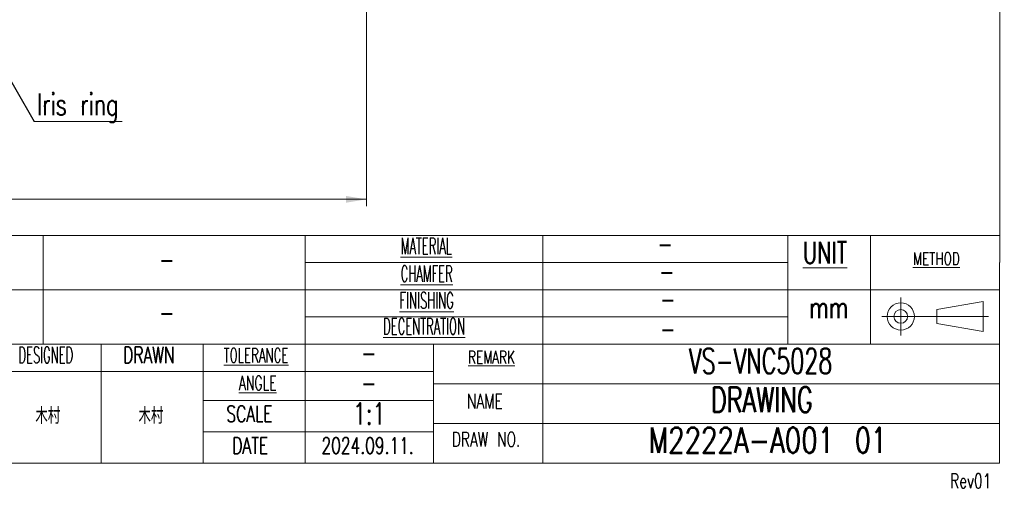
# Model space of a CAD drawing. Header units: millimetres. Extents: x 10 to 288, y 4 to 198.
# Tile 10 of 12: x 143 to 288, y 4 to 73. Entities that reach past the tile are written whole.
import ezdxf

# ---------------------------------------------------------------- set-up
doc = ezdxf.new("R2010")
doc.units = ezdxf.units.MM
doc.linetypes.add('HIDDEN', pattern=[1.905, 1.27, -0.635])
doc.styles.add('SLDTEXTSTYLE0', font='TXT', dxfattribs={"width": 0.7, "bigfont": 'bigfont'})
doc.styles.add('SLDTEXTSTYLE10', font='TXT', dxfattribs={"width": 0.632534, "bigfont": 'bigfont'})
doc.styles.add('SLDTEXTSTYLE11', font='TXT', dxfattribs={"width": 0.648063, "bigfont": 'bigfont'})
doc.styles.add('SLDTEXTSTYLE12', font='TXT', dxfattribs={"width": 0.76077, "bigfont": 'bigfont'})
doc.styles.add('SLDTEXTSTYLE13', font='TXT', dxfattribs={"width": 0.73215, "bigfont": 'bigfont'})
doc.styles.add('SLDTEXTSTYLE5', font='TXT', dxfattribs={"width": 0.521649, "bigfont": 'bigfont'})
doc.styles.add('SLDTEXTSTYLE8', font='TXT', dxfattribs={"width": 0.525, "bigfont": 'bigfont'})
doc.styles.add('SLDTEXTSTYLE9', font='TXT', dxfattribs={"width": 0.599769, "bigfont": 'bigfont'})
doc.styles.get("Standard").update_dxf_attribs({"font": 'txt', "bigfont": 'bigfont'})
doc.dimstyles.new('SLDDIMSTYLE1', dxfattribs={"dimtxt": 3.638021, "dimasz": 3, "dimexe": 0, "dimexo": 0.0625, "dimgap": 0.909505, "dimtad": 3, "dimrnd": 1e-09, "dimzin": 12, "dimdsep": 46, "dimtxsty": 'SLDTEXTSTYLE0', "dimblk2": 'NONE', "dimsah": 1, "dimcen": 0.09, "dimse1": 1, "dimadec": 0, "dimazin": 3, "dimtfac": 1, "dimtdec": 3, "dimtofl": 0, "dimtmove": 0, "dimatfit": 3, "dimfxl": 1, "dimfrac": 2, "dimtolj": 1, "dimtzin": 12, "dimarcsym": 0})
doc.dimstyles.new('SLDDIMSTYLE2', dxfattribs={"dimtxt": 0.18, "dimasz": 1, "dimexe": 0, "dimexo": 0.0625, "dimgap": 0, "dimtad": 0, "dimtih": 1, "dimtoh": 1, "dimdec": 0, "dimrnd": 1e-09, "dimzin": 0, "dimdsep": 46, "dimtxsty": 'Standard', "dimblk1": 'DOT', "dimblk2": 'DOT', "dimsah": 1, "dimcen": 0.09, "dimadec": 0, "dimazin": 0, "dimtfac": 1, "dimtdec": 0, "dimtofl": 0, "dimtmove": 0, "dimatfit": 3, "dimldrblk": 'DOT', "dimfxl": 1, "dimfrac": 2, "dimtolj": 1, "dimtzin": 0, "dimarcsym": 0})

# ---------------------------------------------------------------- blocks, each defined once
blk = doc.blocks.new('_D_1')
at = {"color": 7, "linetype": 'Continuous', "lineweight": 0}
for p, q in [((193.87, 91.93), (193.87, 45.56)), ((193.87, 46.56), (11.57, 46.56))]:
    blk.add_line(p, q, dxfattribs=at)
at = {"color": 7, "linetype": 'Continuous', "lineweight": 18}
blk.add_solid([(193.87, 46.56), (190.87, 47.06), (190.87, 46.06)], dxfattribs=at)
at = {"color": 7, "linetype": 'Continuous', "lineweight": 18, "insert": (70.63, 50.65), "char_height": 3.175, "attachment_point": 1, "style": 'SLDTEXTSTYLE0'}
blk.add_mtext('1134.0 [0.05x] ～ 451.6 [0.15x] (O/I)', dxfattribs=at)
blk = doc.blocks.new('_None')
blk = doc.blocks.new('SW_NOTE_0_3')
at = {"color": 0, "linetype": 'Continuous', "lineweight": 0}
blk.add_line((12.96, 0), (0, 0), dxfattribs=at)
at = {"color": 0, "linetype": 'Continuous', "lineweight": 0, "insert": (0.42, 4.08), "char_height": 3.175, "attachment_point": 1, "style": 'SLDTEXTSTYLE0'}
blk.add_mtext('Iris ring', dxfattribs=at)
blk = doc.blocks.new('_Dot')
at = {"color": 0, "linetype": 'ByBlock', "lineweight": -2}
blk.add_line((-0.5, 0), (-1, 0), dxfattribs=at)
at = {"color": 0, "linetype": 'ByBlock', "const_width": 0.5}
blk.add_lwpolyline([(-0.25, 0, 1), (0.25, 0, 1)], format="xyb", close=True, dxfattribs=at)

msp = doc.modelspace()

# ---------------------------------------------------------------- linework, layer by layer
at = {"color": 7, "linetype": 'Continuous', "lineweight": 18}
for p, q in [((287.009, 37.265), (287.014, 194.015)), ((109.833, 41.253), (287.009, 41.253)), ((146.333, 25.247), (146.333, 41.253)), ((184.833, 25.247), (184.833, 41.253)), ((219.833, 25.247), (219.833, 41.253)), ((255.833, 25.247), (255.833, 41.253)), ((267.998, 25.247), (267.998, 41.253)), ((184.833, 37.247), (255.833, 37.247)), ((287, 7.753), (287, 37.253)), ((184.833, 33.25), (109.841, 33.25)), ((184.833, 33.25), (255.833, 33.253)), ((255.833, 33.253), (287, 33.253)), ((272.463, 32.133), (272.463, 26.533)), ((284.583, 31.557), (277.787, 30.346)), ((284.583, 29.333), (284.583, 31.557)), ((255.833, 29.253), (184.833, 29.253)), ((269.663, 29.333), (285.383, 29.333)), ((277.787, 29.333), (277.787, 30.346)), ((277.787, 29.333), (277.787, 28.319)), ((284.583, 29.333), (284.583, 27.108)), ((284.583, 27.108), (277.787, 28.319)), ((287, 25.253), (109.833, 25.253)), ((154.833, 25.253), (154.833, 7.753)), ((169.833, 7.753), (169.833, 25.253)), ((287, 25.253), (169.833, 25.253)), ((169.833, 25.253), (169.833, 7.753)), ((184.833, 7.753), (184.833, 25.253)), ((203.744, 7.753), (203.744, 25.253)), ((219.833, 7.753), (219.833, 25.253)), ((169.809, 21.254), (109.833, 21.254)), ((169.833, 21.254), (203.744, 21.254)), ((203.744, 19.423), (287, 19.423)), ((169.833, 16.96), (203.744, 16.96)), ((287, 13.593), (203.744, 13.593)), ((203.744, 12.357), (169.833, 12.357)), ((10, 7.753), (287, 7.753))]:
    msp.add_line(p, q, dxfattribs=at)
at = {"color": 7, "linetype": 'HIDDEN', "lineweight": 18}
msp.add_line((219.833, 14.587), (219.833, 7.753), dxfattribs=at)
at = {"color": 7, "linetype": 'Continuous', "lineweight": 18}
for radius in [2, 1]:
    msp.add_circle((272.463, 29.333), radius, dxfattribs=at)

# ---------------------------------------------------------------- block references
at = {"color": 7, "linetype": 'Continuous', "lineweight": 0}
msp.add_blockref('SW_NOTE_0_3', (144.976, 58.029), dxfattribs=at)

# ---------------------------------------------------------------- texts
at = {"color": 7, "linetype": 'Continuous', "lineweight": 18}
for s, insert, char_height, attachment_point, style in [('\\LMATERIAL', (202.679, 40.899), 2.3813, 2, 'SLDTEXTSTYLE8'), ('-', (237.829, 41.482), 2.91, 2, 'SLDTEXTSTYLE0'), ('\\LMETHOD', (277.697, 38.756), 1.8521, 2, 'SLDTEXTSTYLE0'), ('-', (164.52, 39.165), 2.91, 2, 'SLDTEXTSTYLE0'), ('\\LCHAMFER', (202.723, 36.817), 2.3813, 2, 'SLDTEXTSTYLE8'), ('-', (238.05, 37.401), 2.91, 2, 'SLDTEXTSTYLE0'), ('\\LFINISHING', (202.725, 32.893), 2.38125, 2, 'SLDTEXTSTYLE8'), ('-', (238.194, 33.32), 2.91, 2, 'SLDTEXTSTYLE0'), ('mm', (261.882, 32.257), 3.2, 2, 'SLDTEXTSTYLE0'), ('-', (164.52, 31.368), 2.91, 2, 'SLDTEXTSTYLE0'), ('\\LDECENTRATION', (202.34, 29.079), 2.38125, 2, 'SLDTEXTSTYLE8'), ('-', (238.194, 28.981), 2.91, 2, 'SLDTEXTSTYLE0'), ('DESIGNED', (146.701, 24.857), 2.3813, 2, 'SLDTEXTSTYLE5'), ('DRAWN', (161.874, 24.857), 2.3813, 2, 'SLDTEXTSTYLE0'), ('\\LTOLERANCE', (177.629, 24.688), 2.11667, 2, 'SLDTEXTSTYLE9'), ('VS-VNC5028', (251.861, 24.641), 3.7042, 2, 'SLDTEXTSTYLE11'), ('-', (194.239, 25.44), 2.91, 2, 'SLDTEXTSTYLE0'), ('\\LREMARK', (212.258, 24.274), 1.8521, 2, 'SLDTEXTSTYLE0'), ('\\LANGLE', (177.879, 20.622), 2.1167, 2, 'SLDTEXTSTYLE10'), ('-', (194.239, 21.023), 2.91, 2, 'SLDTEXTSTYLE0'), ('DRAWING', (252.014, 18.938), 3.7042, 2, 'SLDTEXTSTYLE0'), ('NAME', (211.284, 17.929), 2.1167, 2, 'SLDTEXTSTYLE0'), ('木村', (147.001, 15.919), 2.3813, 2, 'SLDTEXTSTYLE0'), ('木村', (162.171, 15.919), 2.3813, 2, 'SLDTEXTSTYLE0'), ('SCALE', (176.664, 16.198), 2.3813, 2, 'SLDTEXTSTYLE0'), ('1:1', (194.281, 16.623), 3.175, 2, 'SLDTEXTSTYLE0'), ('M2222A-A001', (262.648, 12.986), 3.70417, 3, 'SLDTEXTSTYLE12'), ('01', (270.373, 12.986), 3.7042, 3, 'SLDTEXTSTYLE13'), ('DRAW NO.', (211.469, 12.327), 2.1167, 2, 'SLDTEXTSTYLE0'), ('DATE', (176.78, 11.528), 2.3813, 2, 'SLDTEXTSTYLE0'), ('2024.09.11.', (194.036, 11.528), 2.38125, 2, 'SLDTEXTSTYLE0')]:
    msp.add_mtext(s, dxfattribs=dict(at, insert=insert, char_height=char_height, attachment_point=attachment_point, style=style))
at = {"color": 7, "linetype": 'Continuous', "lineweight": 0, "attachment_point": 1, "style": 'SLDTEXTSTYLE0'}
for s, insert, char_height in [('\\LUNIT', (258.055, 40.315), 3.2), ('Rev01', (279.735, 6.21), 2.1167)]:
    msp.add_mtext(s, dxfattribs=dict(at, insert=insert, char_height=char_height))

# ---------------------------------------------------------------- dimensions: what is measured, and where the dimension line sits
at = {"color": 7, "linetype": 'Continuous', "lineweight": 18}
dim = msp.add_linear_dim(base=(193.865, 46.558), p1=(11.565, 98.836), p2=(193.865, 92.928), text='1134.0 [0.05x] ～ 451.6 [0.15x] (O/I)', dimstyle='SLDDIMSTYLE1', dxfattribs=at)
dim.commit()
dim.dimension.update_dxf_attribs({"geometry": '_D_1', "text_midpoint": (102.715, 46.558), "dimtype": 160})

# ---------------------------------------------------------------- leaders
at = {"color": 7, "linetype": 'Continuous', "lineweight": 0}
msp.add_leader([(131.822, 80.876), (144.976, 58.029)], dimstyle='SLDDIMSTYLE2', dxfattribs=at)

doc.saveas('drawing.dxf')
